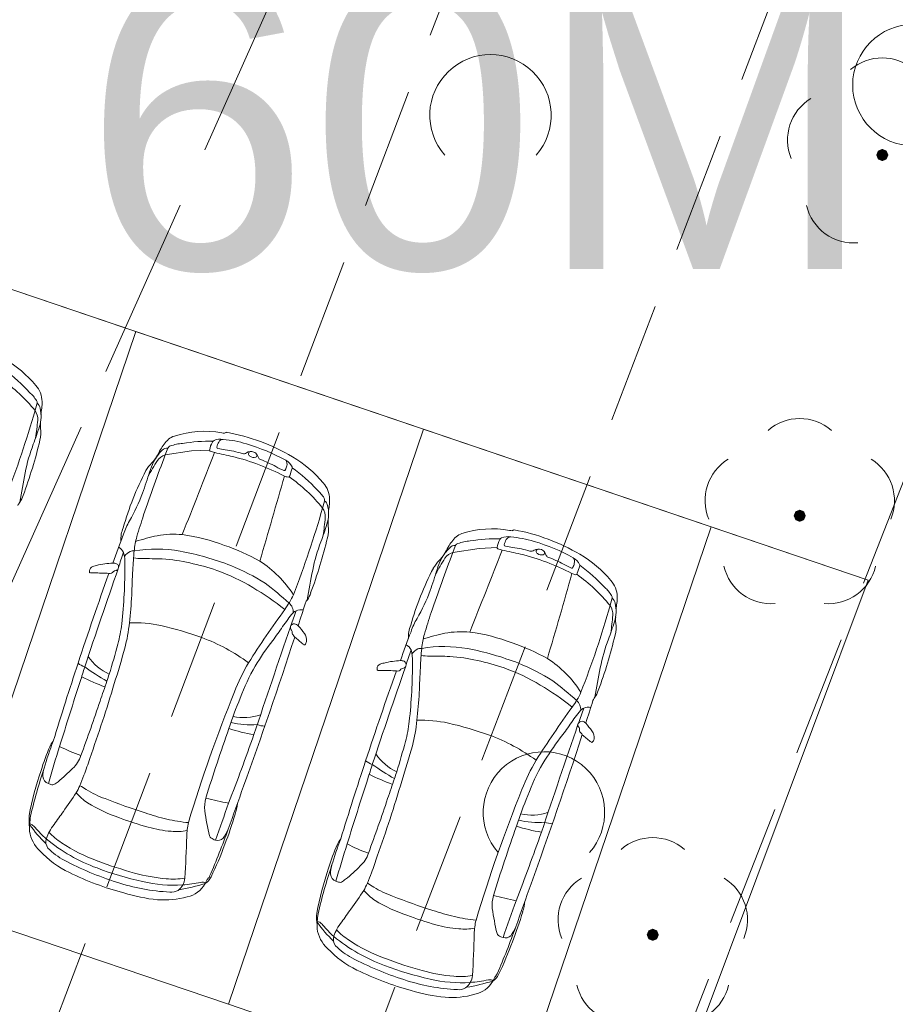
# Model space of a CAD drawing. Header units: metres. Extents: x 6541766 to 6542290, y 5894743 to 5895338.
# Tile 47 of 78: x 6541956.64 to 6541963.85, y 5895220.05 to 5895228.15. Entities that reach past the tile are written whole.
import ezdxf

# ---------------------------------------------------------------- set-up
doc = ezdxf.new("R2010")
doc.units = ezdxf.units.M
doc.linetypes.add('1.0_0.5', pattern=[1.5, 1, -0.5])
doc.linetypes.add('1.5_0.5', pattern=[2, 1.5, -0.5])
for name, color, linetype, lineweight in [('A-OPIS', 4, 'Continuous', 20), ('A-PZT', 4, 'Continuous', 9), ('IE - podklad', 8, 'Continuous', 9)]:
    doc.layers.add(name, color=color, linetype=linetype, lineweight=lineweight)
doc.layers.add('jezdnia', color=7, linetype='Continuous')
doc.layers.add('zadrzewienie  zakrzewienie', color=7, linetype='Continuous')
doc.styles.add('MtXpl_Arial54', font='arial.ttf', dxfattribs={"height": 0.2})

# ---------------------------------------------------------------- blocks, each defined once
blk = doc.blocks.new('blok - podklad szary rfqfqw')
at = {"color": 8, "linetype": 'ByBlock', "lineweight": 9}
for p, q in [((6541957.8367, 5895224.5703), (6541958.0528, 5895224.6033)), ((6541958.0528, 5895224.6033), (6541958.2007, 5895224.6107)), ((6541960.2042, 5895223.7673), (6541960.4203, 5895223.8004)), ((6541960.4203, 5895223.8004), (6541960.5683, 5895223.8077))]:
    blk.add_line(p, q, dxfattribs=at)
at = {"color": 8, "linetype": 'Continuous', "lineweight": 9}
blk.add_circle((6541963.996, 5895227.616), 0.5, dxfattribs=at)
for centre, radius, start, end in [((6541960.514, 5895227.367), 0.5, 318.85, 221.162), ((6541963.74, 5895227.44), 0.4, 49.272, 130.728), ((6541963.36, 5895227.164), 0.4, 121.308, 202.548), ((6541963.505, 5895226.716), 0.4, 193.221, 274.871), ((6541963.06, 5895224.47), 0.4, 49.272, 130.728), ((6541962.68, 5895224.194), 0.4, 121.308, 202.548), ((6541963.44, 5895224.194), 0.4, 337.452, 58.692), ((6541962.825, 5895223.746), 0.4, 193.221, 274.871), ((6541963.295, 5895223.746), 0.4, 265.129, 346.779), ((6541960.954, 5895221.627), 0.5, 318.85, 221.162), ((6541961.85, 5895221.02), 0.4, 49.272, 130.728), ((6541961.47, 5895220.744), 0.4, 121.308, 202.548), ((6541962.23, 5895220.744), 0.4, 337.452, 58.692), ((6541961.615, 5895220.296), 0.4, 193.221, 274.871), ((6541962.085, 5895220.296), 0.4, 265.129, 346.779)]:
    blk.add_arc(centre, radius, start, end, dxfattribs=at)
at = {"color": 8, "linetype": 'ByBlock', "lineweight": 9}
for centre, radius, start, end in [((6541956.0316, 5895224.5293), 0.9599, 39.74002, 59.71982), ((6541955.6802, 5895224.1291), 1.4123, 42.60731, 53.77502), ((6541955.7008, 5895224.074), 1.369, 39.03669, 54.86273), ((6541956.5182, 5895224.8573), 0.3042, 31.97924, 48.52548), ((6541956.622, 5895225.0079), 0.2001, 0.47638, 42.42489), ((6541952.37, 5895226.1615), 4.5618, 344.41941, 345.19858), ((6541956.7544, 5895225.0028), 0.0269, 345.46128, 35.41116), ((6541956.7492, 5895224.949), 0.0565, 6.56544, 56.41618), ((6541956.4327, 5895225.003), 0.3895, 352.90606, 0.96626), ((6541948.77, 5895227.2317), 8.3171, 338.78882, 343.97899), ((6541956.6571, 5895224.8631), 0.1297, 356.9947, 34.35047), ((6541956.5372, 5895224.8882), 0.2764, 342.17561, 14.09079), ((6541957.2943, 5895224.873), 0.4822, 170.21349, 176.31256), ((6541952.9028, 5895225.254), 3.9041, 352.00469, 354.15219), ((6541957.074, 5895224.8183), 0.2652, 174.43295, 186.0042), ((6541953.3699, 5895225.9145), 3.6058, 339.62234, 342.05725), ((6541956.5822, 5895224.7544), 0.2309, 344.25993, 9.01435), ((6541958.1598, 5895223.9595), 0.806, 79.80576, 107.93425), ((6541958.3357, 5895224.9357), 0.1859, 259.70499, 266.69007), ((6541958.3237, 5895224.7645), 0.0144, 274.97663, 317.74613), ((6541958.3399, 5895224.7485), 0.00831, 80.0944, 131.64394), ((6541958.0476, 5895223.1377), 1.6455, 59.48385, 79.71641), ((6541953.1228, 5895225.5643), 3.7836, 339.46407, 346.66659), ((6541958.1578, 5895224.4025), 0.4182, 134.78774, 149.36891), ((6541957.9465, 5895224.6071), 0.1242, 106.31028, 132.08343), ((6541958.0137, 5895224.2521), 0.4151, 94.75597, 109.01206), ((6541958.2162, 5895223.1435), 1.5405, 89.50703, 98.84838), ((6541958.4588, 5895224.5561), 0.2638, 152.90406, 168.03996), ((6541958.254, 5895224.6607), 0.0338, 117.74854, 152.77186), ((6541958.2881, 5895224.5773), 0.1238, 77.97471, 113.74442), ((6541958.3716, 5895224.6173), 0.1125, 147.91706, 171.27031), ((6541958.3132, 5895224.6559), 0.0425, 88.99579, 150.18463), ((6541958.2484, 5895223.8523), 0.8487, 72.41689, 85.57581), ((6541958.0863, 5895224.148), 1.4306, 159.07834, 168.8723), ((6541958.0889, 5895224.3278), 0.3954, 134.71677, 152.01673), ((6541956.6167, 5895225.2152), 1.3248, 330.11566, 333.08915), ((6541957.8514, 5895224.5753), 0.0527, 81.86003, 140.53449), ((6541958.1553, 5895224.4798), 0.3313, 153.52485, 164.14839), ((6541957.8914, 5895224.6097), 0.0372, 110.4707, 151.41505), ((6542296.6357, 5895090.6067), 363.952, 158.399375, 158.513649), ((6541958.2094, 5895224.6096), 0.0088, 172.76704, 254.01963), ((6541958.3557, 5895225.0214), 0.4458, 250.52175, 255.38123), ((6541956.7378, 5895217.338), 7.4067, 77.08414, 78.27314), ((6541958.2711, 5895224.6333), 0.0108, 174.49739, 263.72439), ((6541958.4667, 5895225.599), 0.9961, 258.60685, 262.08905), ((6541958.2448, 5895223.8931), 0.7243, 71.89777, 83.27164), ((6541958.4811, 5895224.6236), 0.0435, 255.04165, 305.55766), ((6541958.0759, 5895223.176), 1.546, 60.87977, 73.89084), ((6541958.5411, 5895224.5355), 0.0632, 67.53453, 123.40724), ((6541958.5415, 5895224.5788), 0.02, 100.28788, 174.01906), ((6541958.5514, 5895224.5479), 0.048, 27.52786, 73.16338), ((6541970.5178, 5895219.7174), 13.578, 159.05907, 161.27545), ((6541958.0244, 5895224.2234), 0.411, 136.8307, 147.97407), ((6541959.2136, 5895223.5962), 1.7146, 147.24121, 152.34762), ((6541958.4982, 5895224.1643), 0.8349, 155.2904, 161.44166), ((6541957.4754, 5895224.7475), 0.348, 315.73634, 326.42545), ((6541957.8688, 5895224.4565), 0.1182, 105.76462, 145.2232), ((6541957.9145, 5895222.6502), 1.9662, 62.67295, 75.9051), ((6541958.553, 5895224.5862), 0.0319, 189.56076, 232.01898), ((6541958.5653, 5895224.6013), 0.0514, 231.6454, 287.77938), ((6541958.5759, 5895224.5681), 0.0164, 287.7624, 27.75354), ((6541958.4433, 5895224.4867), 0.1722, 21.69566, 28.97128), ((6541958.632, 5895224.56), 0.0303, 198.60575, 245.04043), ((6541958.3037, 5895223.6644), 0.9237, 61.24927, 70.02834), ((6541958.7729, 5895224.4208), 0.1194, 25.86571, 62.39629), ((6541958.792, 5895224.4961), 0.0473, 340.92986, 40.16325), ((6541958.3992, 5895223.7263), 0.9599, 39.74002, 59.71982), ((6541972.6972, 5895221.3998), 16.2977, 169.30565, 170.17468), ((6541960.032, 5895223.2359), 2.6466, 152.90426, 163.87467), ((6541953.1976, 5895225.8064), 4.7145, 340.81001, 343.02646), ((6541959.1111, 5895225.1211), 0.7418, 240.70025, 246.2738), ((6541958.8162, 5895224.4509), 0.00955, 247.91697, 337.56255), ((6541958.6586, 5895224.5247), 0.1835, 335.03809, 346.1035), ((6541964.4866, 5895222.5542), 5.9201, 161.21938, 161.84487), ((6541958.8662, 5895224.4649), 0.0162, 342.94905, 29.60093), ((6541958.0478, 5895223.3262), 1.4123, 42.60731, 53.77502), ((6541900.9504, 5895240.7093), 60.1219, 343.56261, 344.257182), ((6541958.8555, 5895224.4686), 0.0812, 241.7979, 263.99463), ((6541958.8481, 5895224.4011), 0.0134, 265.40197, 349.93896), ((6541958.0683, 5895223.271), 1.369, 39.03669, 54.86273), ((6541958.9895, 5895224.205), 0.2001, 0.47638, 42.42489), ((6541958.8858, 5895224.0543), 0.3042, 31.97924, 48.52548), ((6541956.7147, 5895224.1166), 0.0996, 139.79773, 157.51278), ((6541956.4643, 5895224.3007), 0.2115, 325.49266, 342.48357), ((6541956.277, 5895224.7658), 1.4644, 329.7245, 339.65808), ((6541954.7376, 5895225.3585), 4.5618, 344.41941, 345.19858), ((6541959.1219, 5895224.1999), 0.0269, 345.46128, 35.41116), ((6541959.1167, 5895224.1461), 0.0565, 6.56544, 56.41618), ((6541958.8002, 5895224.2001), 0.3895, 352.90606, 0.96626), ((6541951.1376, 5895226.4287), 8.3171, 338.78882, 343.97899), ((6541959.0247, 5895224.0601), 0.1297, 356.9947, 34.35047), ((6541958.9048, 5895224.0852), 0.2764, 342.17561, 14.09079), ((6541959.6618, 5895224.07), 0.4822, 170.21349, 176.31256), ((6541958.1213, 5895223.7001), 0.6657, 150.54411, 160.86388), ((6541962.9662, 5895222.3002), 5.597, 161.4995, 163.40944), ((6541955.2704, 5895224.4511), 3.9041, 352.00469, 354.15219), ((6541959.4416, 5895224.0154), 0.2652, 174.43295, 186.0042), ((6541957.7598, 5895223.8673), 0.2895, 159.01072, 181.23986), ((6541955.7374, 5895225.1115), 3.6058, 339.62234, 342.05725), ((6541958.9497, 5895223.9514), 0.2309, 344.25993, 9.01435), ((6541960.5273, 5895223.1565), 0.806, 79.80576, 107.93425), ((6541960.7032, 5895224.1327), 0.1859, 259.70499, 266.69007), ((6541960.6912, 5895223.9615), 0.0144, 274.97663, 317.74613), ((6541960.7075, 5895223.9456), 0.00831, 80.0944, 131.64394), ((6541960.4151, 5895222.3347), 1.6455, 59.48385, 79.71641), ((6541963.0797, 5895221.7396), 5.9971, 158.6971, 161.12013), ((6541958.3024, 5895223.7106), 0.7249, 164.98927, 174.42739), ((6541958.1222, 5895222.2205), 1.7212, 101.77918, 107.9165), ((6541957.9074, 5895223.1751), 0.743, 84.65373, 100.58975), ((6541957.7759, 5895222.3961), 1.5319, 68.97699, 82.47028), ((6541955.4903, 5895224.7614), 3.7836, 339.46407, 346.66659), ((6541960.4538, 5895223.3451), 1.4306, 159.07834, 168.8723), ((6541960.5254, 5895223.5995), 0.4182, 134.78774, 149.36891), ((6541960.314, 5895223.8041), 0.1242, 106.31028, 132.08343), ((6541960.3812, 5895223.4491), 0.4151, 94.75597, 109.01206), ((6541960.5838, 5895222.3405), 1.5405, 89.50703, 98.84838), ((6541960.8263, 5895223.7531), 0.2638, 152.90406, 168.03996), ((6541960.6216, 5895223.8577), 0.0338, 117.74854, 152.77186), ((6541960.6557, 5895223.7744), 0.1238, 77.97471, 113.74442), ((6541960.7391, 5895223.8143), 0.1125, 147.91706, 171.27031), ((6541960.6807, 5895223.8529), 0.0425, 88.99579, 150.18463), ((6541960.616, 5895223.0493), 0.8487, 72.41689, 85.57581), ((6541960.4434, 5895222.3731), 1.546, 60.87977, 73.89084), ((6541957.409, 5895223.7304), 0.0912, 24.16037, 62.10183), ((6541957.6013, 5895223.6643), 0.1237, 115.18512, 145.04421), ((6541957.575, 5895223.7095), 0.0718, 85.22645, 111.48359), ((6541960.04, 5895223.5224), 2.4727, 173.99788, 177.68385), ((6541957.7649, 5895222.6516), 1.1442, 80.26424, 99.25275), ((6541957.49, 5895221.3627), 2.4617, 68.8879, 79.02974), ((6541957.7599, 5895222.1707), 1.7494, 60.73325, 71.13871), ((6541960.4564, 5895223.5249), 0.3954, 134.71677, 152.01673), ((6541958.9842, 5895224.4122), 1.3248, 330.11566, 333.08915), ((6541960.2189, 5895223.7723), 0.0527, 81.86003, 140.53449), ((6541960.5229, 5895223.6768), 0.3313, 153.52485, 164.14839), ((6541960.259, 5895223.8067), 0.0372, 110.4707, 151.41505), ((6542299.0033, 5895089.8037), 363.952, 158.399375, 158.513649), ((6541960.577, 5895223.8066), 0.0088, 172.76704, 254.01963), ((6541960.7232, 5895224.2185), 0.4458, 250.52175, 255.38123), ((6541959.1053, 5895216.535), 7.4067, 77.08414, 78.27314), ((6541960.6387, 5895223.8304), 0.0108, 174.49739, 263.72439), ((6541960.8343, 5895224.7961), 0.9961, 258.60685, 262.08905), ((6541960.6123, 5895223.0901), 0.7243, 71.89777, 83.27164), ((6541960.8486, 5895223.8206), 0.0435, 255.04165, 305.55766), ((6541960.9087, 5895223.7325), 0.0632, 67.53453, 123.40724), ((6541960.909, 5895223.7759), 0.02, 100.28788, 174.01906), ((6541960.9206, 5895223.7833), 0.0319, 189.56076, 232.01898), ((6541960.9189, 5895223.7449), 0.048, 27.52786, 73.16338), ((6541960.9435, 5895223.7651), 0.0164, 287.7624, 27.75354), ((6541959.1526, 5895223.1573), 1.769, 159.8141, 164.03209), ((6541957.205, 5895223.683), 0.2995, 357.74661, 16.42663), ((6541957.6417, 5895224.1117), 0.394, 260.33764, 270.44027), ((6541957.4806, 5895208.9267), 14.7919, 88.71758, 89.36434), ((6541957.6656, 5895221.9256), 1.7952, 70.66658, 85.33197), ((6541958.1092, 5895222.9167), 0.9297, 32.7369, 57.03369), ((6541972.8854, 5895218.9145), 13.578, 159.05907, 161.27545), ((6541960.3919, 5895223.4205), 0.411, 136.8307, 147.97407), ((6541961.5812, 5895222.7932), 1.7146, 147.24121, 152.34762), ((6541960.8657, 5895223.3614), 0.8349, 155.2904, 161.44166), ((6541959.8429, 5895223.9446), 0.348, 315.73634, 326.42545), ((6541960.2363, 5895223.6536), 0.1182, 105.76462, 145.2232), ((6541960.282, 5895221.8473), 1.9662, 62.67295, 75.9051), ((6541960.9328, 5895223.7984), 0.0514, 231.6454, 287.77938), ((6541960.8108, 5895223.6837), 0.1722, 21.69566, 28.97128), ((6541960.9995, 5895223.757), 0.0303, 198.60575, 245.04043), ((6541960.6713, 5895222.8614), 0.9237, 61.24927, 70.02834), ((6541961.1404, 5895223.6178), 0.1194, 25.86571, 62.39629), ((6541961.1596, 5895223.6931), 0.0473, 340.92986, 40.16325), ((6541960.7667, 5895222.9234), 0.9599, 39.74002, 59.71982), ((6542011.1378, 5895204.8854), 56.8682, 160.75051, 161.61062), ((6541957.255, 5895223.6135), 0.0425, 162.46603, 191.70985), ((6541957.2519, 5895223.6136), 0.0396, 125.4297, 161.152), ((6541957.2896, 5895223.54), 0.1219, 98.83084, 119.81536), ((6541957.3844, 5895223.2657), 0.4108, 96.32248, 106.04398), ((6541957.4276, 5895223.0838), 0.5968, 92.14374, 98.52193), ((6541957.3822, 5895223.6245), 0.0304, 252.66881, 330.23322), ((6541957.4082, 5895223.6091), 0.0711, 67.48119, 92.3639), ((6541957.4295, 5895223.5898), 0.0286, 89.60133, 136.7781), ((6541957.4236, 5895223.6458), 0.0281, 282.55525, 334.82722), ((6541957.4209, 5895223.6473), 0.0312, 334.53233, 62.10086), ((6541953.1265, 5895223.6605), 4.3778, 353.69075, 0.14003), ((6541963.0702, 5895223.2819), 5.5114, 176.45828, 178.60783), ((6541957.7143, 5895222.0813), 1.6322, 58.92177, 70.47071), ((6541957.6936, 5895221.9808), 1.812, 57.80073, 67.85565), ((6541975.0647, 5895220.5968), 16.2977, 169.30565, 170.17468), ((6541962.3996, 5895222.433), 2.6466, 152.90426, 163.87467), ((6541955.5651, 5895225.0034), 4.7145, 340.81001, 343.02646), ((6541961.4786, 5895224.3182), 0.7418, 240.70025, 246.2738), ((6541961.1837, 5895223.6479), 0.00955, 247.91697, 337.56255), ((6541961.0262, 5895223.7217), 0.1835, 335.03809, 346.1035), ((6541966.8542, 5895221.7512), 5.9201, 161.21938, 161.84487), ((6541961.2337, 5895223.6619), 0.0162, 342.94905, 29.60093), ((6541960.4153, 5895222.5232), 1.4123, 42.60731, 53.77502), ((6541980.0184, 5895215.3962), 24.0839, 160.09607, 161.95802), ((6541957.2192, 5895223.6051), 0.00586, 181.65504, 275.78891), ((6541957.2599, 5895224.9417), 1.3431, 268.28748, 269.56141), ((6541957.2678, 5895221.9386), 1.6602, 86.36172, 90.62718), ((6541903.318, 5895239.9063), 60.1219, 343.56261, 344.257182), ((6541961.2231, 5895223.6656), 0.0812, 241.7979, 263.99463), ((6541961.2156, 5895223.5982), 0.0134, 265.40197, 349.93896), ((6541960.4359, 5895222.4681), 1.369, 39.03669, 54.86273), ((6541961.357, 5895223.402), 0.2001, 0.47638, 42.42489), ((6541957.3494, 5895221.444), 2.3664, 51.58307, 59.32106), ((6541957.1551, 5895221.507), 2.5081, 47.32532, 53.15329), ((6541958.6445, 5895223.9628), 1.4644, 329.7245, 339.65808), ((6541961.2533, 5895223.2514), 0.3042, 31.97924, 48.52548), ((6541953.2382, 5895223.676), 4.3302, 353.53814, 356.5543), ((6541958.2762, 5895223.6997), 0.6759, 323.54987, 335.50896), ((6541959.0822, 5895223.3136), 0.0996, 139.79773, 157.51278), ((6541958.8319, 5895223.4977), 0.2115, 325.49266, 342.48357), ((6541957.1051, 5895224.5556), 4.5618, 344.41941, 345.19858), ((6541961.4895, 5895223.3969), 0.0269, 345.46128, 35.41116), ((6541961.4842, 5895223.3431), 0.0565, 6.56544, 56.41618), ((6541961.1678, 5895223.3971), 0.3895, 352.90606, 0.96626), ((6541966.1443, 5895217.9963), 9.042, 144.1012, 147.46043), ((6541958.7995, 5895223.2809), 0.0895, 352.91514, 51.54512), ((6541955.4495, 5895224.4709), 3.6618, 339.10083, 341.15823), ((6541958.9302, 5895223.238), 0.0526, 106.73159, 142.69057), ((6541958.9546, 5895223.1948), 0.1015, 80.0491, 112.93363), ((6541450.953, 5895384.2158), 532.8968, 342.409089, 342.430217), ((6541953.5051, 5895225.6257), 8.3171, 338.78882, 343.97899), ((6541961.3922, 5895223.2571), 0.1297, 356.9947, 34.35047), ((6541961.2723, 5895223.2823), 0.2764, 342.17561, 14.09079), ((6541962.0294, 5895223.267), 0.4822, 170.21349, 176.31256), ((6541959.964, 5895222.3682), 1.4036, 140.02793, 145.81578), ((6541960.4888, 5895222.8972), 0.6657, 150.54411, 160.86388), ((6541965.3338, 5895221.4972), 5.597, 161.4995, 163.40944), ((6541957.6379, 5895223.6481), 3.9041, 352.00469, 354.15219), ((6541961.8091, 5895223.2124), 0.2652, 174.43295, 186.0042), ((6541956.2189, 5895223.3287), 1.2676, 345.60675, 353.23592), ((6541956.3296, 5895223.2995), 1.2162, 344.75879, 354.7737), ((6541957.5789, 5895222.1427), 1.0467, 77.79352, 92.08466), ((6541957.109, 5895220.1805), 3.0642, 70.3839, 76.96378), ((6542224.3542, 5895132.6499), 280.4904, 161.175516, 161.367053), ((6541956.2723, 5895224.894), 3.0695, 322.92181, 325.53035), ((6541958.8943, 5895223.1502), 0.028, 120.7743, 215.92265), ((6541958.7919, 5895223.075), 0.099, 28.94297, 36.4132), ((6541958.8581, 5895223.1139), 0.0223, 349.21668, 23.71812), ((6541958.8977, 5895223.155), 0.0261, 81.76075, 132.74621), ((6541958.8894, 5895223.125), 0.0571, 43.53701, 77.81505), ((6541958.3551, 5895222.646), 0.7747, 36.01422, 42.00305), ((6541960.1274, 5895223.0643), 0.2895, 159.01072, 181.23986), ((6541958.1049, 5895224.3085), 3.6058, 339.62234, 342.05725), ((6541961.3172, 5895223.1485), 0.2309, 344.25993, 9.01435), ((6541957.5881, 5895221.5876), 1.5781, 53.72549, 69.61769), ((6541919.3241, 5895235.9755), 41.629, 340.15378, 341.94072), ((6541960.4204, 5895221.7332), 2.1457, 142.36457, 149.18911), ((6541958.9025, 5895223.1068), 0.0227, 172.60312, 211.86016), ((6541958.3178, 5895222.6331), 0.73, 36.80701, 39.23099), ((6541957.6195, 5895221.5046), 2.0243, 48.22482, 50.67506), ((6541958.9082, 5895223.047), 0.0916, 352.26065, 36.54557), ((6541965.4473, 5895220.9367), 5.9971, 158.6971, 161.12013), ((6541960.6699, 5895222.9076), 0.7249, 164.98927, 174.42739), ((6541960.4897, 5895221.4175), 1.7212, 101.77918, 107.9165), ((6541960.2749, 5895222.3721), 0.743, 84.65373, 100.58975), ((6541960.1434, 5895221.5932), 1.5319, 68.97699, 82.47028), ((6541957.8579, 5895223.9584), 3.7836, 339.46407, 346.66659), ((6541962.8214, 5895222.5421), 1.4306, 159.07834, 168.8723), ((6541945.1676, 5895226.4302), 12.7457, 343.29118, 344.45156), ((6541950.5467, 5895224.8925), 7.2146, 342.2099, 344.62581), ((6541958.9998, 5895223.0494), 0.0473, 228.03488, 242.63096), ((6541958.9812, 5895223.0126), 0.00607, 238.26215, 307.2572), ((6541958.9609, 5895223.0374), 0.0381, 308.88812, 355.85933), ((6541959.7766, 5895222.9274), 0.0912, 24.16037, 62.10183), ((6541961.5201, 5895222.3543), 1.769, 159.8141, 164.03209), ((6541959.5726, 5895222.8801), 0.2995, 357.74661, 16.42663), ((6541959.9689, 5895222.8613), 0.1237, 115.18512, 145.04421), ((6541959.9425, 5895222.9065), 0.0718, 85.22645, 111.48359), ((6541962.4076, 5895222.7195), 2.4727, 173.99788, 177.68385), ((6541960.1325, 5895221.8487), 1.1442, 80.26424, 99.25275), ((6541959.8575, 5895220.5597), 2.4617, 68.8879, 79.02974), ((6541960.1274, 5895221.3677), 1.7494, 60.73325, 71.13871), ((6541957.5352, 5895223.1291), 0.3971, 213.07923, 246.21949), ((6541960.0092, 5895223.3087), 0.394, 260.33764, 270.44027), ((6541959.8481, 5895208.1237), 14.7919, 88.71758, 89.36434), ((6541960.0331, 5895221.1226), 1.7952, 70.66658, 85.33197), ((6541960.4768, 5895222.1138), 0.9297, 32.7369, 57.03369), ((6541988.2721, 5895212.5523), 32.8129, 161.69992, 162.87689), ((6541957.2467, 5895223.0276), 0.2146, 233.3895, 250.08808), ((6541952.5575, 5895224.2205), 4.8222, 341.69416, 343.18903), ((6541958.176, 5895224.1843), 1.6882, 233.57867, 240.93852), ((6541960.0331, 5895221.9838), 1.7468, 149.90273, 158.67823), ((6541959.8799, 5895222.0604), 1.5138, 149.34823, 160.37246), ((6542013.5054, 5895204.0825), 56.8682, 160.75051, 161.61062), ((6541959.6226, 5895222.8106), 0.0425, 162.46603, 191.70985), ((6541959.5868, 5895222.8021), 0.00586, 181.65504, 275.78891), ((6541959.6195, 5895222.8106), 0.0396, 125.4297, 161.152), ((6541959.6571, 5895222.7371), 0.1219, 98.83084, 119.81536), ((6541959.752, 5895222.4627), 0.4108, 96.32248, 106.04398), ((6541959.7952, 5895222.2809), 0.5968, 92.14374, 98.52193), ((6541959.7498, 5895222.8215), 0.0304, 252.66881, 330.23322), ((6541959.7758, 5895222.8062), 0.0711, 67.48119, 92.3639), ((6541959.7971, 5895222.7868), 0.0286, 89.60133, 136.7781), ((6541959.7911, 5895222.8428), 0.0281, 282.55525, 334.82722), ((6541959.7884, 5895222.8443), 0.0312, 334.53233, 62.10086), ((6541955.494, 5895222.8576), 4.3778, 353.69075, 0.14003), ((6541965.4378, 5895222.4789), 5.5114, 176.45828, 178.60783), ((6541960.0818, 5895221.2784), 1.6322, 58.92177, 70.47071), ((6541960.0612, 5895221.1779), 1.812, 57.80073, 67.85565), ((6541977.4323, 5895219.7938), 16.2977, 169.30565, 170.17468), ((6541958.194, 5895224.8723), 2.371, 243.8286, 248.87872), ((6541969.5875, 5895218.6296), 12.8938, 161.28986, 161.55739), ((6541982.386, 5895214.5933), 24.0839, 160.09607, 161.95802), ((6541959.6275, 5895224.1388), 1.3431, 268.28748, 269.56141), ((6541959.6354, 5895221.1356), 1.6602, 86.36172, 90.62718), ((6542034.3925, 5895197.9288), 81.1328, 162.218438, 162.614439), ((6541945.6209, 5895226.1991), 12.3068, 340.40152, 343.42465), ((6541936.4129, 5895229.7862), 22.1066, 340.87803, 341.3275), ((6541959.717, 5895220.6411), 2.3664, 51.58307, 59.32106), ((6541959.5227, 5895220.7041), 2.5081, 47.32532, 53.15329), ((6541969.9292, 5895217.961), 12.4292, 157.99016, 163.24734), ((6541960.9491, 5895221.4975), 2.7154, 156.7614, 162.42115), ((6541955.6057, 5895222.8731), 4.3302, 353.53814, 356.5543), ((6541960.6437, 5895222.8968), 0.6759, 323.54987, 335.50896), ((6541961.4498, 5895222.5107), 0.0996, 139.79773, 157.51278), ((6541961.1994, 5895222.6948), 0.2115, 325.49266, 342.48357), ((6541945.2701, 5895226.5367), 12.6747, 339.48969, 341.64097), ((6541968.5119, 5895217.1934), 9.042, 144.1012, 147.46043), ((6541961.167, 5895222.4779), 0.0895, 352.91514, 51.54512), ((6541957.817, 5895223.668), 3.6618, 339.10083, 341.15823), ((6541961.2977, 5895222.435), 0.0526, 106.73159, 142.69057), ((6541961.3221, 5895222.3918), 0.1015, 80.0491, 112.93363), ((6541453.3205, 5895383.4128), 532.8968, 342.409089, 342.430217), ((6541958.483, 5895222.8321), 0.4241, 257.92761, 288.97543), ((6541962.3315, 5895221.5652), 1.4036, 140.02793, 145.81578), ((6541970.68, 5895217.9194), 13.081, 160.35273, 162.99089), ((6541958.769, 5895223.5524), 1.3006, 251.69471, 261.01063), ((6541958.5395, 5895223.0861), 0.7379, 257.23607, 274.20087), ((6541958.6678, 5895222.5578), 0.2206, 250.34154, 266.88431), ((6541958.5865, 5895222.5258), 1.2676, 345.60675, 353.23592), ((6541958.6972, 5895222.4965), 1.2162, 344.75879, 354.7737), ((6541959.9464, 5895221.3397), 1.0467, 77.79352, 92.08466), ((6541959.4766, 5895219.3775), 3.0642, 70.3839, 76.96378), ((6542226.7218, 5895131.847), 280.4904, 161.175516, 161.367053), ((6541958.6399, 5895224.0911), 3.0695, 322.92181, 325.53035), ((6541961.2618, 5895222.3472), 0.028, 120.7743, 215.92265), ((6541961.1595, 5895222.272), 0.099, 28.94297, 36.4132), ((6541961.2257, 5895222.3109), 0.0223, 349.21668, 23.71812), ((6541961.2653, 5895222.3521), 0.0261, 81.76075, 132.74621), ((6541961.2569, 5895222.3221), 0.0571, 43.53701, 77.81505), ((6541960.7227, 5895221.843), 0.7747, 36.01422, 42.00305), ((6541939.3681, 5895229.0048), 20.3455, 338.96917, 340.66273), ((6541959.9556, 5895220.7847), 1.5781, 53.72549, 69.61769), ((6541921.6917, 5895235.1726), 41.629, 340.15378, 341.94072), ((6541962.788, 5895220.9302), 2.1457, 142.36457, 149.18911), ((6541961.2701, 5895222.3038), 0.0227, 172.60312, 211.86016), ((6541960.6854, 5895221.8302), 0.73, 36.80701, 39.23099), ((6541959.987, 5895220.7016), 2.0243, 48.22482, 50.67506), ((6541961.2757, 5895222.244), 0.0916, 352.26065, 36.54557), ((6541961.3285, 5895222.2344), 0.0381, 308.88812, 355.85933), ((6541958.5551, 5895221.4458), 1.819, 156.59844, 163.18375), ((6541960.2248, 5895220.969), 3.5372, 159.40416, 163.18471), ((6541968.6968, 5895218.4807), 12.2974, 162.53554, 164.02741), ((6541957.0728, 5895222.0831), 0.2056, 140.72566, 155.52932), ((6541957.4961, 5895223.159), 1.1208, 241.78816, 251.54953), ((6541947.5351, 5895225.6272), 12.7457, 343.29118, 344.45156), ((6541952.9142, 5895224.0896), 7.2146, 342.2099, 344.62581), ((6541961.3673, 5895222.2465), 0.0473, 228.03488, 242.63096), ((6541961.3487, 5895222.2096), 0.00607, 238.26215, 307.2572), ((6541956.9118, 5895222.167), 0.2404, 312.31685, 342.75889), ((6541955.3044, 5895222.6664), 2.0009, 338.51471, 342.69068), ((6541959.9028, 5895222.3261), 0.3971, 213.07923, 246.21949), ((6541960.9848, 5895220.6082), 4.3708, 161.5402, 166.94486), ((6541957.0712, 5895221.9239), 0.2422, 163.60919, 180.3183), ((6541956.0562, 5895222.9878), 1.4255, 309.01889, 315.53656), ((6541990.6396, 5895211.7493), 32.8129, 161.69992, 162.87689), ((6541959.6143, 5895222.2246), 0.2146, 233.3895, 250.08808), ((6541954.925, 5895223.4175), 4.8222, 341.69416, 343.18903), ((6541960.5435, 5895223.3813), 1.6882, 233.57867, 240.93852), ((6541962.4006, 5895221.1809), 1.7468, 149.90273, 158.67823), ((6541962.2475, 5895221.2575), 1.5138, 149.34823, 160.37246), ((6541959.2692, 5895221.1265), 2.5968, 160.99762, 169.45622), ((6541956.897, 5895221.929), 0.0683, 185.44512, 250.49876), ((6541964.6411, 5895219.014), 8.0247, 158.6654, 159.32583), ((6541960.5615, 5895224.0693), 2.371, 243.8286, 248.87872), ((6541971.9551, 5895217.8266), 12.8938, 161.28986, 161.55739), ((6541956.9224, 5895221.9637), 0.1101, 244.05228, 259.55671), ((6541956.909, 5895221.88), 0.0255, 254.88899, 296.04428), ((6541956.7779, 5895222.0989), 0.2807, 300.48833, 308.80234), ((6541956.6, 5895222.0842), 0.5834, 329.48768, 336.03007), ((6541956.858, 5895221.3356), 0.5809, 55.69008, 61.72417), ((6539954.0353, 5895933.9792), 2127.1906, 340.4308561, 340.4409631), ((6542036.7601, 5895197.1259), 81.1328, 162.218438, 162.614439), ((6541947.9884, 5895225.3961), 12.3068, 340.40152, 343.42465), ((6541938.7805, 5895228.9833), 22.1066, 340.87803, 341.3275), ((6541954.4906, 5895223.4753), 3.1096, 323.71621, 327.13784), ((6541957.5075, 5895222.1576), 0.5482, 222.39836, 235.5549), ((6541957.6034, 5895222.4886), 0.7924, 238.16566, 250.65411), ((6541958.4482, 5895221.6671), 0.288, 164.11737, 185.31096), ((6541958.9961, 5895224.9409), 3.2998, 255.52231, 258.85558), ((6541972.2967, 5895217.158), 12.4292, 157.99016, 163.24734), ((6541963.3167, 5895220.6946), 2.7154, 156.7614, 162.42115), ((6541957.8698, 5895222.8055), 1.2892, 238.5622, 251.40132), ((6541959.3456, 5895226.8634), 5.5008, 248.62684, 252.27423), ((6541999.5479, 5895206.8052), 43.8011, 160.11503, 160.53709), ((6541958.0534, 5895221.7337), 0.3781, 341.25642, 354.8754), ((6541947.6377, 5895225.7337), 12.6747, 339.48969, 341.64097), ((6541957.1431, 5895221.5643), 0.4286, 174.99882, 188.14176), ((6541957.4287, 5895221.488), 0.71, 171.28598, 181.26541), ((6541889.9455, 5895269.4486), 82.3533, 324.417187, 324.507963), ((6541958.3868, 5895224.0181), 2.6054, 249.13107, 254.62742), ((6541958.2208, 5895223.2048), 1.6739, 250.81743, 257.17548), ((6541960.3504, 5895221.9469), 2.2104, 187.96816, 193.41876), ((6541955.3705, 5895222.5106), 3.1709, 338.82422, 343.54175), ((6541960.8505, 5895222.0292), 0.4241, 257.92761, 288.97543), ((6541957.5244, 5895222.0878), 0.9808, 214.88439, 226.91669), ((6541956.7206, 5895221.498), 0.0345, 54.08916, 90.88664), ((6541956.6344, 5895221.3853), 0.1764, 41.95967, 52.85972), ((6541957.423, 5895222.0493), 0.8546, 219.71395, 228.47647), ((6541957.2374, 5895221.2756), 0.405, 141.28713, 151.35243), ((6541957.9408, 5895222.339), 0.8683, 253.62937, 266.28651), ((6541958.1393, 5895222.7916), 1.2531, 256.61755, 264.88237), ((6541958.5873, 5895221.4132), 0.5748, 166.89201, 178.30963), ((6541973.0475, 5895217.1165), 13.081, 160.35273, 162.99089), ((6541961.1366, 5895222.7494), 1.3006, 251.69471, 261.01063), ((6541960.907, 5895222.2831), 0.7379, 257.23607, 274.20087), ((6541961.0353, 5895221.7549), 0.2206, 250.34154, 266.88431), ((6541956.9815, 5895221.5091), 0.2652, 187.97992, 228.276), ((6541957.357, 5895221.23), 0.5321, 153.21394, 159.82451), ((6541957.2797, 5895221.8415), 0.5507, 223.32182, 237.3813), ((6541957.9343, 5895221.8789), 0.4094, 263.03131, 281.53638), ((6541948.5829, 5895221.6564), 9.4326, 356.53533, 358.62562), ((6541958.2345, 5895221.4454), 0.036, 198.59644, 232.41767), ((6541951.6096, 5895223.9321), 7.1742, 336.76276, 340.09024), ((6541958.0032, 5895221.6412), 0.3833, 323.85951, 336.61844), ((6541941.7357, 5895228.2018), 20.3455, 338.96917, 340.66273), ((6541956.9441, 5895221.3859), 0.0908, 162.31353, 215.98839), ((6541957.7648, 5895222.5116), 1.4283, 230.50448, 249.94855), ((6541957.7488, 5895222.5251), 1.3797, 236.27448, 250.25048), ((6541958.2914, 5895221.5377), 0.1443, 236.84272, 253.1732), ((6541955.535, 5895222.3848), 2.9726, 334.30612, 339.93961), ((6541958.2679, 5895221.4613), 0.0643, 253.55432, 314.1479), ((6541960.9226, 5895220.6429), 1.819, 156.59844, 163.18375), ((6541962.5923, 5895220.166), 3.5372, 159.40416, 163.18471), ((6541971.0644, 5895217.6777), 12.2974, 162.53554, 164.02741), ((6541959.4403, 5895221.2802), 0.2056, 140.72566, 155.52932), ((6541959.8637, 5895222.356), 1.1208, 241.78816, 251.54953), ((6541957.3803, 5895221.8368), 0.7792, 222.41746, 244.66155), ((6541957.2573, 5895221.7165), 0.5449, 224.79591, 242.3873), ((6541959.2793, 5895221.3641), 0.2404, 312.31685, 342.75889), ((6541957.6719, 5895221.8634), 2.0009, 338.51471, 342.69068), ((6541958.2035, 5895223.4914), 2.5562, 242.03466, 252.49078), ((6541958.4099, 5895224.1763), 3.1578, 249.08563, 254.83706), ((6541963.3523, 5895219.8053), 4.3708, 161.5402, 166.94486), ((6541959.4388, 5895221.1209), 0.2422, 163.60919, 180.3183), ((6541958.4238, 5895222.1848), 1.4255, 309.01889, 315.53656), ((6541958.1537, 5895223.3948), 2.5185, 243.92844, 254.81677), ((6541958.2069, 5895223.6082), 2.6103, 249.08585, 257.65111), ((6541957.9512, 5895222.4211), 1.3438, 254.13827, 265.40177), ((6541958.0867, 5895221.1588), 0.1416, 303.77659, 333.67631), ((6541958.1486, 5895221.1253), 0.0583, 316.4487, 336.0835), ((6541961.6367, 5895220.3235), 2.5968, 160.99762, 169.45622), ((6541959.2645, 5895221.126), 0.0683, 185.44512, 250.49876), ((6541967.0086, 5895218.2111), 8.0247, 158.6654, 159.32583), ((6541957.9477, 5895222.5838), 1.614, 251.45738, 267.37537), ((6541957.9077, 5895222.1314), 1.1039, 256.42582, 273.76489), ((6541957.9032, 5895221.664), 0.5854, 264.14329, 279.34525), ((6541957.8504, 5895221.1024), 0.1487, 307.80828, 353.82319), ((6541957.6421, 5895222.7978), 1.8331, 279.6208, 286.59036), ((6541957.8446, 5895222.4684), 1.4449, 275.38515, 281.34151), ((6541957.9708, 5895221.1517), 0.2239, 281.94032, 330.3808), ((6541958.1407, 5895220.9985), 0.0545, 69.8647, 102.61178), ((6541958.1443, 5895221.012), 0.0406, 54.83854, 68.03289), ((6541957.9364, 5895221.1647), 0.2603, 331.63667, 337.25971), ((6541958.2465, 5895221.0317), 0.0772, 136.2281, 155.20743), ((6541959.2899, 5895221.1607), 0.1101, 244.05228, 259.55671), ((6541959.2766, 5895221.0771), 0.0255, 254.88899, 296.04428), ((6541959.1454, 5895221.296), 0.2807, 300.48833, 308.80234), ((6541958.9676, 5895221.2812), 0.5834, 329.48768, 336.03007), ((6541959.2255, 5895220.5326), 0.5809, 55.69008, 61.72417), ((6539956.4028, 5895933.1762), 2127.1906, 340.4308561, 340.4409631), ((6541957.9348, 5895222.4352), 1.5356, 253.32007, 263.95389), ((6541957.8861, 5895221.0879), 0.117, 263.96107, 298.31), ((6541956.8582, 5895222.6724), 3.1096, 323.71621, 327.13784), ((6541959.875, 5895221.3547), 0.5482, 222.39836, 235.5549), ((6541959.9709, 5895221.6857), 0.7924, 238.16566, 250.65411), ((6541961.7131, 5895226.0605), 5.5008, 248.62684, 252.27423), ((6541960.8157, 5895220.8642), 0.288, 164.11737, 185.31096), ((6541961.3636, 5895224.1379), 3.2998, 255.52231, 258.85558), ((6541957.825, 5895221.6183), 0.712, 265.81705, 285.65297), ((6541960.2374, 5895222.0025), 1.2892, 238.5622, 251.40132), ((6542001.9154, 5895206.0022), 43.8011, 160.11503, 160.53709), ((6541960.4209, 5895220.9308), 0.3781, 341.25642, 354.8754), ((6541959.5107, 5895220.7614), 0.4286, 174.99882, 188.14176), ((6541959.7963, 5895220.685), 0.71, 171.28598, 181.26541), ((6541892.3131, 5895268.6456), 82.3533, 324.417187, 324.507963), ((6541960.7543, 5895223.2151), 2.6054, 249.13107, 254.62742), ((6541960.5883, 5895222.4018), 1.6739, 250.81743, 257.17548), ((6541962.718, 5895221.1439), 2.2104, 187.96816, 193.41876), ((6541957.738, 5895221.7076), 3.1709, 338.82422, 343.54175), ((6541959.8919, 5895221.2849), 0.9808, 214.88439, 226.91669), ((6541959.0882, 5895220.695), 0.0345, 54.08916, 90.88664), ((6541959.0019, 5895220.5823), 0.1764, 41.95967, 52.85972), ((6541959.7905, 5895221.2463), 0.8546, 219.71395, 228.47647), ((6541959.605, 5895220.4727), 0.405, 141.28713, 151.35243), ((6541960.3084, 5895221.5361), 0.8683, 253.62937, 266.28651), ((6541960.5068, 5895221.9887), 1.2531, 256.61755, 264.88237), ((6541960.9548, 5895220.6103), 0.5748, 166.89201, 178.30963), ((6541959.349, 5895220.7062), 0.2652, 187.97992, 228.276), ((6541959.3116, 5895220.583), 0.0908, 162.31353, 215.98839), ((6541959.7246, 5895220.427), 0.5321, 153.21394, 159.82451), ((6541959.6472, 5895221.0386), 0.5507, 223.32182, 237.3813), ((6541960.3018, 5895221.0759), 0.4094, 263.03131, 281.53638), ((6541950.9505, 5895220.8535), 9.4326, 356.53533, 358.62562), ((6541960.602, 5895220.6424), 0.036, 198.59644, 232.41767), ((6541953.9772, 5895223.1292), 7.1742, 336.76276, 340.09024), ((6541960.659, 5895220.7347), 0.1443, 236.84272, 253.1732), ((6541960.6354, 5895220.6583), 0.0643, 253.55432, 314.1479), ((6541960.3707, 5895220.8382), 0.3833, 323.85951, 336.61844), ((6541960.1324, 5895221.7086), 1.4283, 230.50448, 249.94855), ((6541959.6249, 5895220.9136), 0.5449, 224.79591, 242.3873), ((6541960.1164, 5895221.7222), 1.3797, 236.27448, 250.25048), ((6541957.9025, 5895221.5818), 2.9726, 334.30612, 339.93961), ((6541959.7478, 5895221.0339), 0.7792, 222.41746, 244.66155), ((6541960.571, 5895222.6884), 2.5562, 242.03466, 252.49078), ((6541960.5744, 5895222.8052), 2.6103, 249.08585, 257.65111), ((6541960.7774, 5895223.3734), 3.1578, 249.08563, 254.83706), ((6541960.5212, 5895222.5919), 2.5185, 243.92844, 254.81677), ((6541960.3187, 5895221.6182), 1.3438, 254.13827, 265.40177), ((6541960.4542, 5895220.3558), 0.1416, 303.77659, 333.67631), ((6541960.5161, 5895220.3223), 0.0583, 316.4487, 336.0835), ((6541960.3152, 5895221.7809), 1.614, 251.45738, 267.37537), ((6541960.2753, 5895221.3284), 1.1039, 256.42582, 273.76489), ((6541960.2707, 5895220.8611), 0.5854, 264.14329, 279.34525), ((6541960.2179, 5895220.2994), 0.1487, 307.80828, 353.82319), ((6541960.0096, 5895221.9949), 1.8331, 279.6208, 286.59036), ((6541960.2122, 5895221.6655), 1.4449, 275.38515, 281.34151), ((6541960.3383, 5895220.3488), 0.2239, 281.94032, 330.3808), ((6541960.5082, 5895220.1955), 0.0545, 69.8647, 102.61178), ((6541960.5118, 5895220.2091), 0.0406, 54.83854, 68.03289), ((6541960.3039, 5895220.3618), 0.2603, 331.63667, 337.25971), ((6541960.6141, 5895220.2288), 0.0772, 136.2281, 155.20743), ((6541960.3023, 5895221.6322), 1.5356, 253.32007, 263.95389), ((6541960.1925, 5895220.8153), 0.712, 265.81705, 285.65297), ((6541960.2536, 5895220.2849), 0.117, 263.96107, 298.31)]:
    blk.add_arc(centre, radius, start, end, dxfattribs=at)
at = {"color": 8, "linetype": 'Continuous', "lineweight": 9, "extrusion": (0, 0, -1)}
for points in [[(-6541963.7046, 5895227.0046), (-6541963.7046, 5895227.0754), (-6541963.69, 5895227.04)], [(-6541963.7046, 5895227.0754), (-6541963.74, 5895226.99), (-6541963.74, 5895227.09)], [(-6541963.7046, 5895227.0754), (-6541963.7046, 5895227.0046), (-6541963.74, 5895226.99)], [(-6541963.74, 5895227.09), (-6541963.74, 5895226.99), (-6541963.7754, 5895227.0046)], [(-6541963.74, 5895227.09), (-6541963.7754, 5895227.0046), (-6541963.7754, 5895227.0754)], [(-6541963.7754, 5895227.0754), (-6541963.7754, 5895227.0046), (-6541963.79, 5895227.04)], [(-6541963.0246, 5895224.0346), (-6541963.0246, 5895224.1054), (-6541963.01, 5895224.07)], [(-6541963.0246, 5895224.1054), (-6541963.06, 5895224.02), (-6541963.06, 5895224.12)], [(-6541963.0246, 5895224.1054), (-6541963.0246, 5895224.0346), (-6541963.06, 5895224.02)], [(-6541963.06, 5895224.12), (-6541963.06, 5895224.02), (-6541963.0954, 5895224.0346)], [(-6541963.06, 5895224.12), (-6541963.0954, 5895224.0346), (-6541963.0954, 5895224.1054)], [(-6541963.0954, 5895224.1054), (-6541963.0954, 5895224.0346), (-6541963.11, 5895224.07)], [(-6541961.8146, 5895220.5846), (-6541961.8146, 5895220.6554), (-6541961.8, 5895220.62)], [(-6541961.8146, 5895220.6554), (-6541961.85, 5895220.57), (-6541961.85, 5895220.67)], [(-6541961.8146, 5895220.6554), (-6541961.8146, 5895220.5846), (-6541961.85, 5895220.57)], [(-6541961.85, 5895220.67), (-6541961.85, 5895220.57), (-6541961.8854, 5895220.5846)], [(-6541961.85, 5895220.67), (-6541961.8854, 5895220.5846), (-6541961.8854, 5895220.6554)], [(-6541961.8854, 5895220.6554), (-6541961.8854, 5895220.5846), (-6541961.9, 5895220.62)]]:
    blk.add_solid(points, dxfattribs=at)
at = {"layer": 'A-PZT', "color": 8, "lineweight": 9}
for p, q in [((6541963.6246, 5895223.5405), (6541952.5831, 5895227.2853)), ((6541957.5946, 5895225.5856), (6541955.2271, 5895226.3885)), ((6541955.9887, 5895220.8505), (6541957.5946, 5895225.5856)), ((6541957.5946, 5895225.5856), (6541955.9887, 5895220.8505)), ((6541959.9622, 5895224.7826), (6541957.5946, 5895225.5856)), ((6541958.3562, 5895220.0475), (6541959.9622, 5895224.7826)), ((6541959.9622, 5895224.7826), (6541958.3562, 5895220.0475)), ((6541962.3297, 5895223.9797), (6541959.9622, 5895224.7826)), ((6541962.3297, 5895223.9797), (6541959.1179, 5895214.5095)), ((6541960.7238, 5895219.2446), (6541962.3297, 5895223.9797)), ((6541963.6246, 5895223.5405), (6541962.3297, 5895223.9797)), ((6541960.0997, 5895214.1413), (6541963.6246, 5895223.5405)), ((6541960.0997, 5895214.1413), (6541963.6246, 5895223.5405)), ((6541955.9887, 5895220.8505), (6541958.3562, 5895220.0475)), ((6541958.3562, 5895220.0475), (6541955.9887, 5895220.8505)), ((6541958.3562, 5895220.0475), (6541960.7238, 5895219.2446))]:
    blk.add_line(p, q, dxfattribs=at)
at = {"layer": 'jezdnia', "color": 8, "linetype": '1.5_0.5', "lineweight": 9}
blk.add_line((6541954.09, 5895217.95), (6541960.34, 5895231.97), dxfattribs=at)
at = {"layer": 'zadrzewienie  zakrzewienie', "color": 8, "linetype": '1.0_0.5', "lineweight": 9}
for p, q in [((6541956.29, 5895218.21), (6541980.66, 5895282.38)), ((6541983.29, 5895281.84), (6541958.91, 5895218.05)), ((6541983.29, 5895281.84), (6541958.91, 5895218.05)), ((6541960.85, 5895216.53), (6541986.23, 5895281.35))]:
    blk.add_line(p, q, dxfattribs=at)
at = {"layer": 'A-OPIS', "color": 8, "lineweight": 9, "style": 'MtXpl_Arial54'}
blk.add_text('60MP', height=2.4, dxfattribs=at).set_placement((6541957.1615, 5895226.102))

msp = doc.modelspace()

# ---------------------------------------------------------------- block references
at = {"layer": 'IE - podklad'}
msp.add_blockref('blok - podklad szary rfqfqw', (0, 0), dxfattribs=at)

doc.saveas('drawing.dxf')
